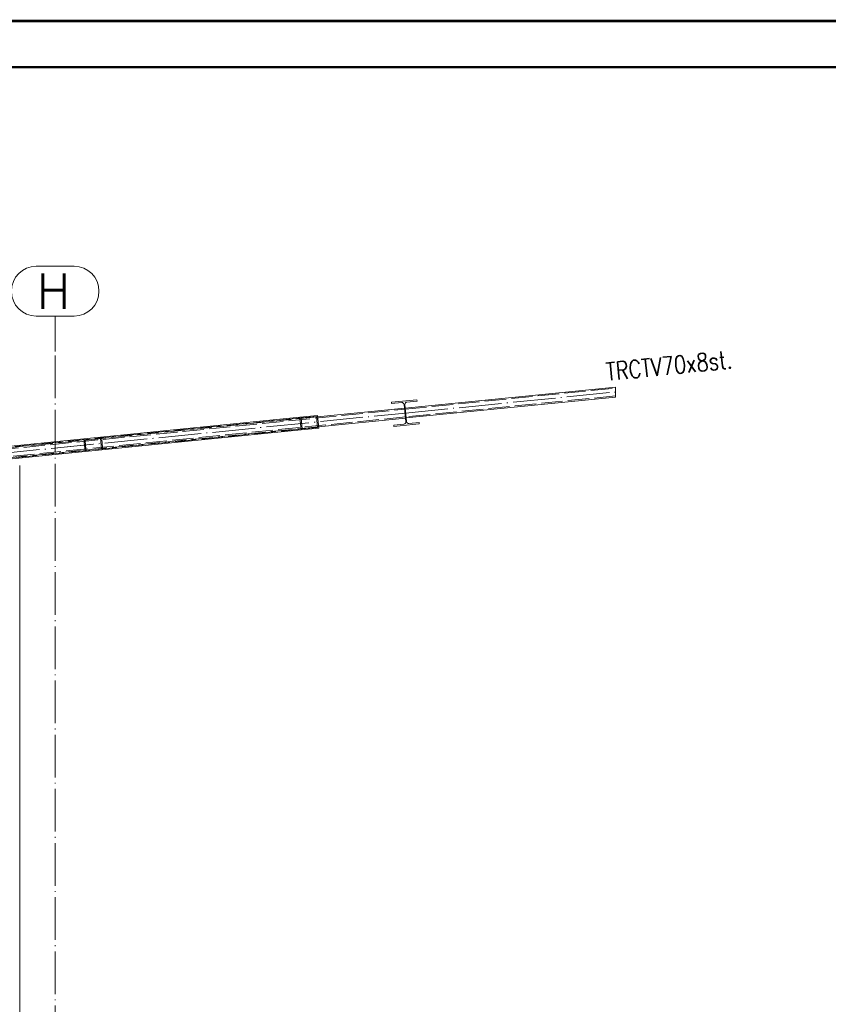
# Paper-space layout 'Layout1' of a CAD drawing. Extents: x -2 to 1380, y -36 to 422.
# Tile 27 of 58: x 857 to 971, y 282 to 420. Entities that reach past the tile are written whole.
import ezdxf
from ezdxf.enums import TextEntityAlignment as Align

# ---------------------------------------------------------------- set-up
doc = ezdxf.new("R2010")
doc.units = 0
for name, pattern in [('ACAD_ISO02W100', [15, 12, -3]), ('ACAD_ISO04W100', [30.5, 24, -3, 0.5, -3]), ('HP_01_CER_B', [8, 5, -1, 1, -1])]:
    doc.linetypes.add(name, pattern=pattern)
doc.layers.get('DEFPOINTS').update_dxf_attribs({"color": 132, "linetype": 'CONTINUOUS'})
doc.layers.add('RAMECEK_HP', color=251, linetype='CONTINUOUS')
for name, color, linetype, lineweight in [('SS_1.ET-HALA_TaO-RASTR', 7, 'HP_01_CER_B', 13), ('SS_1.ET-HALA_TaO-SLOUP', 9, 'CONTINUOUS', 13), ('SS_1.ET-HALA_TaO-VAZNICE', 9, 'CONTINUOUS', 13), ('SS_1.ET-HALA_TaO-ZTUZENI_STRESNI', 9, 'CONTINUOUS', 13), ('SS_STAV.OK-POPIS_PROFILU', 9, 'CONTINUOUS', 13)]:
    doc.layers.add(name, color=color, linetype=linetype, lineweight=lineweight)
doc.styles.add('ROMANS', font='romans.shx', dxfattribs={"width": 0.8})
doc.styles.add('romans.shx', font='romans.shx', dxfattribs={"height": 5})
doc.linetypes.add('ZIGZAG', pattern='A,0.00254,-5.08,[131,ltypeshp.shx,S=5.08,R=0,X=-5.08,Y=0],-10.16,[131,ltypeshp.shx,S=5.08,R=180,X=5.08,Y=0],-5.08', length=20.32254)

# ---------------------------------------------------------------- blocks, each defined once
blk = doc.blocks.new('*U6')
at = {"layer": 'RAMECEK_HP', "lineweight": 35, "const_width": 0.35}
for points in [[(0, 420), (0, 0), (1188, 0), (1188, 420)], [(6.5, 413.5), (6.5, 6.5), (1181.5, 6.5), (1181.5, 413.5)]]:
    blk.add_lwpolyline(points, close=True, dxfattribs=at)
at = {"layer": 'DEFPOINTS', "style": 'ROMANS', "width": 0.8}
blk.add_attdef('TISK', text='', height=10, dxfattribs=at).set_placement((1188, -33), align=Align.RIGHT)

psp = doc.layouts.get("Layout1")

# ---------------------------------------------------------------- linework, layer by layer
at = {"layer": 'SS_1.ET-HALA_TaO-RASTR', "linetype": 'Continuous', "ltscale": 0.25}
for p, q in [((864.262, 385.4586), (858.9287, 385.4586)), ((858.9287, 378.4586), (864.262, 378.4586))]:
    psp.add_line(p, q, dxfattribs=at)
at = {"layer": 'SS_1.ET-HALA_TaO-RASTR', "linetype": 'ACAD_ISO04W100', "ltscale": 0.25}
for p, q in [((861.5954, 373.4586), (861.5954, 378.4586)), ((861.5954, 77.1346), (861.5954, 373.4596)), ((861.5954, 373.4596), (861.5954, 373.4586))]:
    psp.add_line(p, q, dxfattribs=at)
at = {"layer": 'SS_1.ET-HALA_TaO-RASTR', "linetype": 'Continuous', "ltscale": 0.25}
for centre, start, end in [((858.9287, 381.9586), 90, 270), ((864.262, 381.9586), 270, 90)]:
    psp.add_arc(centre, 3.5, start, end, dxfattribs=at)
at = {"layer": 'SS_1.ET-HALA_TaO-SLOUP', "color": 5, "linetype": 'Continuous', "ltscale": 0.25}
psp.add_line((856.5954, 273.2346), (856.5954, 357.4034), dxfattribs=at)
at = {"layer": 'SS_1.ET-HALA_TaO-VAZNICE', "color": 5, "linetype": 'Continuous', "ltscale": 0.25}
for p, q in [((912.5461, 366.6768), (908.964, 366.3186)), ((908.964, 366.3186), (908.9829, 366.1295)), ((908.9829, 366.1295), (910.4158, 366.2728)), ((910.7441, 366.0041), (910.9869, 363.5762)), ((911.1063, 363.5882), (910.8635, 366.0161)), ((911.1322, 366.3444), (912.5651, 366.4877)), ((912.5651, 366.4877), (912.5461, 366.6768)), ((910.7183, 363.2479), (909.2854, 363.1046)), ((912.8864, 363.2737), (909.3043, 362.9155)), ((912.8675, 363.4628), (911.4347, 363.3195)), ((912.8864, 363.2737), (912.8675, 363.4628)), ((909.2854, 363.1046), (909.3043, 362.9155))]:
    psp.add_line(p, q, dxfattribs=at)
at = {"layer": 'SS_1.ET-HALA_TaO-VAZNICE', "color": 5, "linetype": 'Continuous', "ltscale": 0.25, "extrusion": (-6.06629e-13, -2.01053e-12, -1)}
psp.add_arc((-910.4456, 365.9743, 0), 0.3, 84.289407, 174.289407, dxfattribs=at)
at = {"layer": 'SS_1.ET-HALA_TaO-VAZNICE', "color": 5, "linetype": 'Continuous', "ltscale": 0.25, "extrusion": (2.0106e-12, -6.06568e-13, -1)}
psp.add_arc((-911.1621, 366.0459, 0), 0.3, 354.289407, 84.289407, dxfattribs=at)
at = {"layer": 'SS_1.ET-HALA_TaO-VAZNICE', "color": 5, "linetype": 'Continuous', "ltscale": 0.25, "extrusion": (-9.92754e-13, 1.85072e-12, -1)}
psp.add_arc((-910.6884, 363.5464), 0.3, 174.289407, 264.289407, dxfattribs=at)
at = {"layer": 'SS_1.ET-HALA_TaO-VAZNICE', "color": 5, "linetype": 'Continuous', "ltscale": 0.25, "extrusion": (1.85066e-12, 9.92815e-13, -1)}
psp.add_arc((-911.4048, 363.618, 0), 0.3, 264.289407, 354.289407, dxfattribs=at)
at = {"layer": 'SS_1.ET-HALA_TaO-ZTUZENI_STRESNI', "color": 5, "linetype": 'Continuous', "ltscale": 0.25}
for p, q in [((940.5244, 368.4596), (910.9153, 365.4987)), ((940.5244, 367.0526), (911.0546, 364.1056)), ((910.7959, 365.4867), (898.5672, 364.2638)), ((910.9352, 364.0937), (910.7959, 365.4867)), ((853.9598, 360.0041), (896.0607, 364.2142)), ((896.0607, 364.2142), (898.5473, 364.4629)), ((896.071, 364.1114), (896.0607, 364.2142)), ((896.2398, 362.4231), (896.071, 364.1114)), ((898.3935, 364.3269), (896.2384, 364.1114)), ((896.3936, 362.5591), (896.2384, 364.1114)), ((898.5487, 362.7746), (898.3935, 364.3269)), ((898.7265, 362.6718), (898.5473, 364.4629)), ((910.9352, 364.0937), (898.7066, 362.8708)), ((896.2398, 362.4231), (854.1389, 358.213)), ((898.7265, 362.6718), (896.2398, 362.4231)), ((898.5487, 362.7746), (896.3936, 362.5591))]:
    psp.add_line(p, q, dxfattribs=at)
at = {"layer": 'SS_1.ET-HALA_TaO-ZTUZENI_STRESNI', "color": 9, "linetype": 'ACAD_ISO04W100', "ltscale": 0.25}
for p, q in [((910.9252, 364.7962), (940.5244, 367.7561)), ((853.4252, 359.0462), (910.9252, 364.7962)), ((853.4252, 359.0462), (897.3936, 363.443)), ((853.4252, 359.0462), (866.9569, 360.3993))]:
    psp.add_line(p, q, dxfattribs=at)
at = {"layer": 'SS_1.ET-HALA_TaO-ZTUZENI_STRESNI', "color": 9, "linetype": 'ACAD_ISO02W100', "ltscale": 0.25}
for p, q in [((910.9312, 365.3394), (940.5244, 368.2988)), ((940.5244, 367.2134), (911.0387, 364.2648)), ((853.4312, 359.5894), (910.8118, 365.3275)), ((910.9192, 364.2529), (853.5387, 358.5148)), ((898.5672, 364.2638), (853.9797, 359.8051)), ((896.2384, 364.1114), (854.0578, 359.8933)), ((910.9192, 364.2529), (910.9352, 364.0937)), ((898.7066, 362.8708), (854.119, 358.412)), ((896.3936, 362.5591), (854.213, 358.341)), ((865.8031, 359.3795), (865.624, 361.1705)), ((865.8097, 360.9881), (865.8017, 361.0677)), ((865.8256, 360.8289), (865.8097, 360.9881)), ((865.9331, 359.7542), (865.8256, 360.8289)), ((867.9568, 361.4038), (868.1107, 361.4192)), ((868.1121, 359.7309), (867.9568, 361.2832)), ((868.1226, 361.2998), (868.1107, 361.4192)), ((868.1306, 361.2202), (868.1226, 361.2998)), ((868.1465, 361.061), (868.1306, 361.2202)), ((868.254, 359.9863), (868.1465, 361.061)), ((865.949, 359.595), (865.9331, 359.7542)), ((865.957, 359.5154), (865.949, 359.595)), ((868.2699, 359.8271), (868.254, 359.9863)), ((868.2778, 359.7475), (868.2699, 359.8271)), ((868.2898, 359.6281), (868.2778, 359.7475))]:
    psp.add_line(p, q, dxfattribs=at)
at = {"layer": 'SS_1.ET-HALA_TaO-ZTUZENI_STRESNI', "color": 9, "linetype": 'ZIGZAG', "ltscale": 0.25}
psp.add_line((940.5244, 367.0526), (940.5244, 368.4596), dxfattribs=at)

# ---------------------------------------------------------------- block references
at = {"layer": 'RAMECEK_HP'}
psp.add_blockref('*U6', (0, 0), dxfattribs=at)

# ---------------------------------------------------------------- texts
at = {"layer": 'SS_1.ET-HALA_TaO-RASTR', "color": 7, "style": 'romans.shx'}
psp.add_text('H', height=5, dxfattribs=at).set_placement((858.9859, 379.4586))
at = {"layer": 'SS_STAV.OK-POPIS_PROFILU', "color": 9, "style": 'romans.shx', "width": 0.8}
psp.add_text('TRCTV70x8st.', height=2.5, rotation=5.710593, dxfattribs=at).set_placement((939.3357, 369.3457))

doc.saveas('drawing.dxf')
